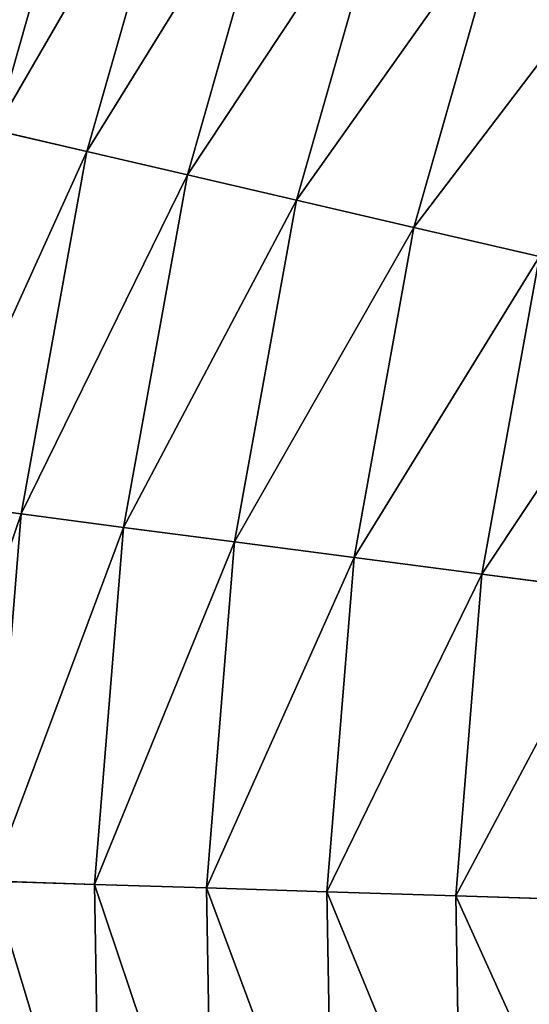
# Model space of a CAD drawing. Extents: x 5 to 965, y 4 to 104.
# Tile 171 of 256: x 226.52 to 232.5, y 53.51 to 65.07. Entities that reach past the tile are written whole.
import ezdxf

# ---------------------------------------------------------------- set-up
doc = ezdxf.new("R2010")
doc.units = 0
doc.layers.get('0').update_dxf_attribs({"color": 13, "linetype": 'CONTINUOUS'})

# ---------------------------------------------------------------- blocks, each defined once
blk = doc.blocks.new('COMPONENT_4')
for p, q in [((7.167470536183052, 64.46670194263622, 28.5620181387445), (5.95311859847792, 60.2010911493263, 28.5620181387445)), ((7.167470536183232, 64.46670194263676, 71.3175274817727), (5.953118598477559, 60.20109114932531, 71.3175274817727)), ((8.213863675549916, 64.11244992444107, 26.36993596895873), (7.029195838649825, 59.95110941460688, 26.36993596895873)), ((8.213863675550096, 64.11244992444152, 73.50960965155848), (7.029195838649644, 59.95110941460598, 73.50960965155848)), ((9.360999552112, 63.72409187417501, 24.23463560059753), (8.208873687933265, 59.67706039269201, 24.23463560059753)), ((9.360999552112, 63.72409187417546, 75.64491001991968), (8.208873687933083, 59.6770603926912, 75.64491001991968)), ((10.60611461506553, 63.30256338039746, 22.1612611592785), (9.48931019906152, 59.37960429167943, 22.1612611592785)), ((10.60611461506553, 63.30256338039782, 77.7182844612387), (9.48931019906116, 59.37960429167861, 77.7182844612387)), ((11.94620927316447, 62.84887994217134, 20.15480758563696), (10.86742068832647, 59.05945770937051, 20.15480758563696)), ((11.94620927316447, 62.84887994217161, 79.72473803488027), (10.86742068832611, 59.05945770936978, 79.72473803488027)), ((7.029195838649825, 59.95110941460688, 26.36993596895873), (5.95311859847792, 60.2010911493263, 28.5620181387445)), ((5.953118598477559, 60.20109114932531, 71.3175274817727), (7.029195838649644, 59.95110941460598, 73.50960965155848)), ((7.029195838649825, 59.95110941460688, 26.36993596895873), (6.258115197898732, 55.69368914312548, 26.36993596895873)), ((7.029195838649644, 59.95110941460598, 73.50960965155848), (6.258115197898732, 55.69368914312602, 73.50960965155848)), ((8.208873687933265, 59.67706039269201, 24.23463560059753), (7.029195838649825, 59.95110941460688, 26.36993596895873)), ((7.029195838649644, 59.95110941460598, 73.50960965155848), (8.208873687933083, 59.6770603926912, 75.64491001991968)), ((8.208873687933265, 59.67706039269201, 24.23463560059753), (7.458974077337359, 55.5365883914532, 24.23463560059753)), ((8.208873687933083, 59.6770603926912, 75.64491001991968), (7.458974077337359, 55.53658839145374, 75.64491001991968)), ((9.48931019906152, 59.37960429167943, 22.1612611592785), (8.208873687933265, 59.67706039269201, 24.23463560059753)), ((8.208873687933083, 59.6770603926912, 75.64491001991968), (9.48931019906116, 59.37960429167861, 77.7182844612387)), ((9.48931019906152, 59.37960429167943, 22.1612611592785), (8.762400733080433, 55.36606934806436, 22.1612611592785)), ((9.48931019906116, 59.37960429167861, 77.7182844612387), (8.762400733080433, 55.36606934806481, 77.7182844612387)), ((10.86742068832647, 59.05945770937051, 20.15480758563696), (9.48931019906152, 59.37960429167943, 22.1612611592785)), ((9.48931019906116, 59.37960429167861, 77.7182844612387), (10.86742068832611, 59.05945770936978, 79.72473803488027)), ((10.86742068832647, 59.05945770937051, 20.15480758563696), (10.16525509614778, 55.18254280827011, 20.15480758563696)), ((10.86742068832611, 59.05945770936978, 79.72473803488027), (10.16525509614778, 55.18254280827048, 79.72473803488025)), ((12.33988516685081, 58.71739190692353, 18.22010860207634), (10.86742068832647, 59.05945770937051, 20.15480758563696)), ((10.86742068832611, 59.05945770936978, 79.72473803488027), (12.33988516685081, 58.7173919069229, 81.65943701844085)), ((12.33988516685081, 58.71739190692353, 18.22010860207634), (11.66415756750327, 54.98645090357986, 18.22010860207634)), ((12.33988516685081, 58.7173919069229, 81.65943701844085), (11.66415756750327, 54.98645090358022, 81.65943701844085)), ((6.258115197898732, 55.69368914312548, 26.36993596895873), (5.162717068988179, 55.83699313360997, 28.5620181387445)), ((5.16271706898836, 55.83699313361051, 71.3175274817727), (6.258115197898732, 55.69368914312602, 73.50960965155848)), ((6.258115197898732, 55.69368914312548, 26.36993596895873), (5.908047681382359, 51.38119039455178, 26.36993596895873)), ((6.258115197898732, 55.69368914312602, 73.50960965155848), (5.908047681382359, 51.38119039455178, 73.50960965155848)), ((7.458974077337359, 55.5365883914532, 24.23463560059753), (6.258115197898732, 55.69368914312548, 26.36993596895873)), ((6.258115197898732, 55.69368914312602, 73.50960965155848), (7.458974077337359, 55.53658839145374, 75.64491001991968)), ((7.458974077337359, 55.5365883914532, 24.23463560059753), (7.118522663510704, 51.34255087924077, 24.23463560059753)), ((7.458974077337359, 55.53658839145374, 75.64491001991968), (7.118522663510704, 51.34255087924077, 75.64491001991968)), ((8.762400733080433, 55.36606934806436, 22.1612611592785), (7.458974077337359, 55.5365883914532, 24.23463560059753)), ((7.458974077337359, 55.53658839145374, 75.64491001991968), (8.762400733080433, 55.36606934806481, 77.7182844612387)), ((8.762400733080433, 55.36606934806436, 22.1612611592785), (8.43238675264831, 51.30061108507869, 22.1612611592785)), ((8.762400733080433, 55.36606934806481, 77.7182844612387), (8.43238675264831, 51.30061108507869, 77.7182844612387)), ((10.16525509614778, 55.18254280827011, 20.15480758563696), (8.762400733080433, 55.36606934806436, 22.1612611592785)), ((8.762400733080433, 55.36606934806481, 77.7182844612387), (10.16525509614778, 55.18254280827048, 79.72473803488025)), ((10.16525509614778, 55.18254280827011, 20.15480758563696), (9.846474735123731, 51.25547204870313, 20.15480758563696)), ((10.16525509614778, 55.18254280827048, 79.72473803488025), (9.846474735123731, 51.25547204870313, 79.72473803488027)), ((11.66415756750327, 54.98645090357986, 18.22010860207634), (10.16525509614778, 55.18254280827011, 20.15480758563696)), ((10.16525509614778, 55.18254280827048, 79.72473803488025), (11.66415756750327, 54.98645090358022, 81.65943701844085)), ((11.66415756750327, 54.98645090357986, 18.22010860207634), (11.35737994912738, 51.20724251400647, 18.22010860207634)), ((11.66415756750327, 54.98645090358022, 81.65943701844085), (11.35737994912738, 51.20724251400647, 81.65943701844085)), ((13.25549715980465, 54.77826603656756, 16.36182506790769), (11.66415756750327, 54.98645090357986, 18.22010860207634)), ((11.66415756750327, 54.98645090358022, 81.65943701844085), (13.25549715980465, 54.77826603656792, 83.5177205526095)), ((7.118522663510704, 51.34255087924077, 24.23463560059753), (5.908047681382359, 51.38119039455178, 26.36993596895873)), ((5.908047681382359, 51.38119039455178, 73.50960965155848), (7.118522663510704, 51.34255087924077, 75.64491001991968)), ((8.43238675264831, 51.30061108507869, 22.1612611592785), (7.118522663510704, 51.34255087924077, 24.23463560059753)), ((7.118522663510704, 51.34255087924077, 24.23463560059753), (7.190798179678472, 47.13533872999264, 24.23463560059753)), ((7.118522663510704, 51.34255087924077, 75.64491001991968), (8.43238675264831, 51.30061108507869, 77.7182844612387)), ((7.118522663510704, 51.34255087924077, 75.64491001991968), (7.190798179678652, 47.13533872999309, 75.64491001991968)), ((9.846474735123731, 51.25547204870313, 20.15480758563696), (8.43238675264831, 51.30061108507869, 22.1612611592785)), ((8.43238675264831, 51.30061108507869, 22.1612611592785), (8.502446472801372, 47.22238208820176, 22.1612611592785)), ((8.43238675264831, 51.30061108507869, 77.7182844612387), (9.846474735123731, 51.25547204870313, 79.72473803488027)), ((8.43238675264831, 51.30061108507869, 77.7182844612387), (8.502446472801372, 47.22238208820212, 77.7182844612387)), ((11.35737994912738, 51.20724251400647, 18.22010860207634), (9.846474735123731, 51.25547204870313, 20.15480758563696)), ((9.846474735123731, 51.25547204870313, 20.15480758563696), (9.914149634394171, 47.31606526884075, 20.15480758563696)), ((9.846474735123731, 51.25547204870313, 79.72473803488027), (11.35737994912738, 51.20724251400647, 81.65943701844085)), ((9.846474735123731, 51.25547204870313, 79.72473803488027), (9.914149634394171, 47.3160652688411, 79.72473803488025)), ((12.96146249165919, 51.15603867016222, 16.36182506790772), (11.35737994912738, 51.20724251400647, 18.22010860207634)), ((11.35737994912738, 51.20724251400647, 18.22010860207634), (11.42250674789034, 47.41616258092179, 18.22010860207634)), ((11.35737994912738, 51.20724251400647, 81.65943701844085), (12.96146249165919, 51.15603867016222, 83.5177205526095)), ((11.35737994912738, 51.20724251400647, 81.65943701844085), (11.42250674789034, 47.41616258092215, 81.65943701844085))]:
    blk.add_line(p, q)
mesh = blk.add_polyface()
corners = [(4.983234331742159, 60.42640336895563, 30.80560119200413), (7.167470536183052, 64.46670194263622, 28.5620181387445), (5.95311859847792, 60.2010911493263, 28.5620181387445), (6.224340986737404, 64.78599450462, 30.80560119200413)]
mesh.append_faces([[corners[k] for k in face] for face in [(0, 1, 2), (1, 0, 3)]], dxfattribs={"vtx0": -1})
mesh = blk.add_polyface()
corners = [(7.167470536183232, 64.46670194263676, 71.3175274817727), (4.983234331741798, 60.42640336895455, 69.07394442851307), (5.953118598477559, 60.20109114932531, 71.3175274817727), (6.224340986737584, 64.78599450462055, 69.07394442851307)]
mesh.append_faces([[corners[k] for k in face] for face in [(0, 1, 2), (1, 0, 3)]], dxfattribs={"vtx0": -1})
mesh = blk.add_polyface()
corners = [(5.95311859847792, 60.2010911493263, 28.5620181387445), (8.213863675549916, 64.11244992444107, 26.36993596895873), (7.029195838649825, 59.95110941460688, 26.36993596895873), (7.167470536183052, 64.46670194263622, 28.5620181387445)]
mesh.append_faces([[corners[k] for k in face] for face in [(0, 1, 2), (1, 0, 3)]], dxfattribs={"vtx0": -1})
mesh = blk.add_polyface()
corners = [(8.213863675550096, 64.11244992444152, 73.50960965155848), (5.953118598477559, 60.20109114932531, 71.3175274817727), (7.029195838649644, 59.95110941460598, 73.50960965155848), (7.167470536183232, 64.46670194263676, 71.3175274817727)]
mesh.append_faces([[corners[k] for k in face] for face in [(0, 1, 2), (1, 0, 3)]], dxfattribs={"vtx0": -1})
mesh = blk.add_polyface()
corners = [(7.029195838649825, 59.95110941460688, 26.36993596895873), (9.360999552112, 63.72409187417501, 24.23463560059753), (8.208873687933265, 59.67706039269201, 24.23463560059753), (8.213863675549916, 64.11244992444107, 26.36993596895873)]
mesh.append_faces([[corners[k] for k in face] for face in [(0, 1, 2), (1, 0, 3)]], dxfattribs={"vtx0": -1})
mesh = blk.add_polyface()
corners = [(9.360999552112, 63.72409187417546, 75.64491001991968), (7.029195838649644, 59.95110941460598, 73.50960965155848), (8.208873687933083, 59.6770603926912, 75.64491001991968), (8.213863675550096, 64.11244992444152, 73.50960965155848)]
mesh.append_faces([[corners[k] for k in face] for face in [(0, 1, 2), (1, 0, 3)]], dxfattribs={"vtx0": -1})
mesh = blk.add_polyface()
corners = [(8.208873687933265, 59.67706039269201, 24.23463560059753), (10.60611461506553, 63.30256338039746, 22.1612611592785), (9.48931019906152, 59.37960429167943, 22.1612611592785), (9.360999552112, 63.72409187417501, 24.23463560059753)]
mesh.append_faces([[corners[k] for k in face] for face in [(0, 1, 2), (1, 0, 3)]], dxfattribs={"vtx0": -1})
mesh = blk.add_polyface()
corners = [(10.60611461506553, 63.30256338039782, 77.7182844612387), (8.208873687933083, 59.6770603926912, 75.64491001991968), (9.48931019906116, 59.37960429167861, 77.7182844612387), (9.360999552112, 63.72409187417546, 75.64491001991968)]
mesh.append_faces([[corners[k] for k in face] for face in [(0, 1, 2), (1, 0, 3)]], dxfattribs={"vtx0": -1})
mesh = blk.add_polyface()
corners = [(9.48931019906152, 59.37960429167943, 22.1612611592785), (11.94620927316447, 62.84887994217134, 20.15480758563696), (10.86742068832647, 59.05945770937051, 20.15480758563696), (10.60611461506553, 63.30256338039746, 22.1612611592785)]
mesh.append_faces([[corners[k] for k in face] for face in [(0, 1, 2), (1, 0, 3)]], dxfattribs={"vtx0": -1})
mesh = blk.add_polyface()
corners = [(11.94620927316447, 62.84887994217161, 79.72473803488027), (9.48931019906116, 59.37960429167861, 77.7182844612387), (10.86742068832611, 59.05945770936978, 79.72473803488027), (10.60611461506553, 63.30256338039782, 77.7182844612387)]
mesh.append_faces([[corners[k] for k in face] for face in [(0, 1, 2), (1, 0, 3)]], dxfattribs={"vtx0": -1})
mesh = blk.add_polyface()
corners = [(10.86742068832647, 59.05945770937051, 20.15480758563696), (13.37805512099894, 62.36413452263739, 18.22010860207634), (12.33988516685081, 58.71739190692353, 18.22010860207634), (11.94620927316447, 62.84887994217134, 20.15480758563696)]
mesh.append_faces([[corners[k] for k in face] for face in [(0, 1, 2), (1, 0, 3)]], dxfattribs={"vtx0": -1})
mesh = blk.add_polyface()
corners = [(13.37805512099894, 62.36413452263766, 81.65943701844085), (10.86742068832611, 59.05945770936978, 79.72473803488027), (12.33988516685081, 58.7173919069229, 81.65943701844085), (11.94620927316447, 62.84887994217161, 79.72473803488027)]
mesh.append_faces([[corners[k] for k in face] for face in [(0, 1, 2), (1, 0, 3)]], dxfattribs={"vtx0": -1})
mesh = blk.add_polyface()
corners = [(5.162717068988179, 55.83699313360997, 28.5620181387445), (7.029195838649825, 59.95110941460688, 26.36993596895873), (6.258115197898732, 55.69368914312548, 26.36993596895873), (5.95311859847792, 60.2010911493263, 28.5620181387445)]
mesh.append_faces([[corners[k] for k in face] for face in [(0, 1, 2), (1, 0, 3)]], dxfattribs={"vtx0": -1})
mesh = blk.add_polyface()
corners = [(7.029195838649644, 59.95110941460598, 73.50960965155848), (5.16271706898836, 55.83699313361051, 71.3175274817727), (6.258115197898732, 55.69368914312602, 73.50960965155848), (5.953118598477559, 60.20109114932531, 71.3175274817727)]
mesh.append_faces([[corners[k] for k in face] for face in [(0, 1, 2), (1, 0, 3)]], dxfattribs={"vtx0": -1})
mesh = blk.add_polyface()
corners = [(6.258115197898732, 55.69368914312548, 26.36993596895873), (8.208873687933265, 59.67706039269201, 24.23463560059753), (7.458974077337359, 55.5365883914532, 24.23463560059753), (7.029195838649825, 59.95110941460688, 26.36993596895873)]
mesh.append_faces([[corners[k] for k in face] for face in [(0, 1, 2), (1, 0, 3)]], dxfattribs={"vtx0": -1})
mesh = blk.add_polyface()
corners = [(8.208873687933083, 59.6770603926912, 75.64491001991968), (6.258115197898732, 55.69368914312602, 73.50960965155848), (7.458974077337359, 55.53658839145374, 75.64491001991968), (7.029195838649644, 59.95110941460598, 73.50960965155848)]
mesh.append_faces([[corners[k] for k in face] for face in [(0, 1, 2), (1, 0, 3)]], dxfattribs={"vtx0": -1})
mesh = blk.add_polyface()
corners = [(7.458974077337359, 55.5365883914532, 24.23463560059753), (9.48931019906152, 59.37960429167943, 22.1612611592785), (8.762400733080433, 55.36606934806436, 22.1612611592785), (8.208873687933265, 59.67706039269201, 24.23463560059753)]
mesh.append_faces([[corners[k] for k in face] for face in [(0, 1, 2), (1, 0, 3)]], dxfattribs={"vtx0": -1})
mesh = blk.add_polyface()
corners = [(9.48931019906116, 59.37960429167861, 77.7182844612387), (7.458974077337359, 55.53658839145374, 75.64491001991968), (8.762400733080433, 55.36606934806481, 77.7182844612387), (8.208873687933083, 59.6770603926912, 75.64491001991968)]
mesh.append_faces([[corners[k] for k in face] for face in [(0, 1, 2), (1, 0, 3)]], dxfattribs={"vtx0": -1})
mesh = blk.add_polyface()
corners = [(8.762400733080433, 55.36606934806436, 22.1612611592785), (10.86742068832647, 59.05945770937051, 20.15480758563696), (10.16525509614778, 55.18254280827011, 20.15480758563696), (9.48931019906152, 59.37960429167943, 22.1612611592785)]
mesh.append_faces([[corners[k] for k in face] for face in [(0, 1, 2), (1, 0, 3)]], dxfattribs={"vtx0": -1})
mesh = blk.add_polyface()
corners = [(10.86742068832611, 59.05945770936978, 79.72473803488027), (8.762400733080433, 55.36606934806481, 77.7182844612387), (10.16525509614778, 55.18254280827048, 79.72473803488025), (9.48931019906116, 59.37960429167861, 77.7182844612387)]
mesh.append_faces([[corners[k] for k in face] for face in [(0, 1, 2), (1, 0, 3)]], dxfattribs={"vtx0": -1})
mesh = blk.add_polyface()
corners = [(10.16525509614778, 55.18254280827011, 20.15480758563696), (12.33988516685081, 58.71739190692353, 18.22010860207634), (11.66415756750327, 54.98645090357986, 18.22010860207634), (10.86742068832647, 59.05945770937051, 20.15480758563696)]
mesh.append_faces([[corners[k] for k in face] for face in [(0, 1, 2), (1, 0, 3)]], dxfattribs={"vtx0": -1})
mesh = blk.add_polyface()
corners = [(12.33988516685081, 58.7173919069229, 81.65943701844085), (10.16525509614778, 55.18254280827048, 79.72473803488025), (11.66415756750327, 54.98645090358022, 81.65943701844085), (10.86742068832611, 59.05945770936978, 79.72473803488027)]
mesh.append_faces([[corners[k] for k in face] for face in [(0, 1, 2), (1, 0, 3)]], dxfattribs={"vtx0": -1})
mesh = blk.add_polyface()
corners = [(11.66415756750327, 54.98645090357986, 18.22010860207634), (13.90315633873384, 58.35423095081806, 16.36182506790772), (13.25549715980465, 54.77826603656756, 16.36182506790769), (12.33988516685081, 58.71739190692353, 18.22010860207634)]
mesh.append_faces([[corners[k] for k in face] for face in [(0, 1, 2), (1, 0, 3)]], dxfattribs={"vtx0": -1})
mesh = blk.add_polyface()
corners = [(13.90315633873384, 58.35423095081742, 83.5177205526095), (11.66415756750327, 54.98645090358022, 81.65943701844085), (13.25549715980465, 54.77826603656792, 83.5177205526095), (12.33988516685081, 58.7173919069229, 81.65943701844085)]
mesh.append_faces([[corners[k] for k in face] for face in [(0, 1, 2), (1, 0, 3)]], dxfattribs={"vtx0": -1})
mesh = blk.add_polyface()
corners = [(4.803877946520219, 51.41643654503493, 28.5620181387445), (6.258115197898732, 55.69368914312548, 26.36993596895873), (5.908047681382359, 51.38119039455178, 26.36993596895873), (5.162717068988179, 55.83699313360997, 28.5620181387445)]
mesh.append_faces([[corners[k] for k in face] for face in [(0, 1, 2), (1, 0, 3)]], dxfattribs={"vtx0": -1})
mesh = blk.add_polyface()
corners = [(6.258115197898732, 55.69368914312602, 73.50960965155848), (4.803877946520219, 51.41643654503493, 71.3175274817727), (5.908047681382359, 51.38119039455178, 73.50960965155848), (5.16271706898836, 55.83699313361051, 71.3175274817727)]
mesh.append_faces([[corners[k] for k in face] for face in [(0, 1, 2), (1, 0, 3)]], dxfattribs={"vtx0": -1})
mesh = blk.add_polyface()
corners = [(5.908047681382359, 51.38119039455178, 26.36993596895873), (7.458974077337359, 55.5365883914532, 24.23463560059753), (7.118522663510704, 51.34255087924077, 24.23463560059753), (6.258115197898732, 55.69368914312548, 26.36993596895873)]
mesh.append_faces([[corners[k] for k in face] for face in [(0, 1, 2), (1, 0, 3)]], dxfattribs={"vtx0": -1})
mesh = blk.add_polyface()
corners = [(7.458974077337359, 55.53658839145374, 75.64491001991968), (5.908047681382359, 51.38119039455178, 73.50960965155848), (7.118522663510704, 51.34255087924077, 75.64491001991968), (6.258115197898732, 55.69368914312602, 73.50960965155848)]
mesh.append_faces([[corners[k] for k in face] for face in [(0, 1, 2), (1, 0, 3)]], dxfattribs={"vtx0": -1})
mesh = blk.add_polyface()
corners = [(7.118522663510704, 51.34255087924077, 24.23463560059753), (8.762400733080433, 55.36606934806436, 22.1612611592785), (8.43238675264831, 51.30061108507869, 22.1612611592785), (7.458974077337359, 55.5365883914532, 24.23463560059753)]
mesh.append_faces([[corners[k] for k in face] for face in [(0, 1, 2), (1, 0, 3)]], dxfattribs={"vtx0": -1})
mesh = blk.add_polyface()
corners = [(8.762400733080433, 55.36606934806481, 77.7182844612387), (7.118522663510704, 51.34255087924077, 75.64491001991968), (8.43238675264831, 51.30061108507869, 77.7182844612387), (7.458974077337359, 55.53658839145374, 75.64491001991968)]
mesh.append_faces([[corners[k] for k in face] for face in [(0, 1, 2), (1, 0, 3)]], dxfattribs={"vtx0": -1})
mesh = blk.add_polyface()
corners = [(8.43238675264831, 51.30061108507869, 22.1612611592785), (10.16525509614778, 55.18254280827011, 20.15480758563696), (9.846474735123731, 51.25547204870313, 20.15480758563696), (8.762400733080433, 55.36606934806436, 22.1612611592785)]
mesh.append_faces([[corners[k] for k in face] for face in [(0, 1, 2), (1, 0, 3)]], dxfattribs={"vtx0": -1})
mesh = blk.add_polyface()
corners = [(10.16525509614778, 55.18254280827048, 79.72473803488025), (8.43238675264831, 51.30061108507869, 77.7182844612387), (9.846474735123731, 51.25547204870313, 79.72473803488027), (8.762400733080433, 55.36606934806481, 77.7182844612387)]
mesh.append_faces([[corners[k] for k in face] for face in [(0, 1, 2), (1, 0, 3)]], dxfattribs={"vtx0": -1})
mesh = blk.add_polyface()
corners = [(9.846474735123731, 51.25547204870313, 20.15480758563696), (11.66415756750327, 54.98645090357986, 18.22010860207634), (11.35737994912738, 51.20724251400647, 18.22010860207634), (10.16525509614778, 55.18254280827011, 20.15480758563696)]
mesh.append_faces([[corners[k] for k in face] for face in [(0, 1, 2), (1, 0, 3)]], dxfattribs={"vtx0": -1})
mesh = blk.add_polyface()
corners = [(11.66415756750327, 54.98645090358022, 81.65943701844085), (9.846474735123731, 51.25547204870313, 79.72473803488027), (11.35737994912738, 51.20724251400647, 81.65943701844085), (10.16525509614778, 55.18254280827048, 79.72473803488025)]
mesh.append_faces([[corners[k] for k in face] for face in [(0, 1, 2), (1, 0, 3)]], dxfattribs={"vtx0": -1})
mesh = blk.add_polyface()
corners = [(11.35737994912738, 51.20724251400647, 18.22010860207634), (13.25549715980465, 54.77826603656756, 16.36182506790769), (12.96146249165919, 51.15603867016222, 16.36182506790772), (11.66415756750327, 54.98645090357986, 18.22010860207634)]
mesh.append_faces([[corners[k] for k in face] for face in [(0, 1, 2), (1, 0, 3)]], dxfattribs={"vtx0": -1})
mesh = blk.add_polyface()
corners = [(13.25549715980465, 54.77826603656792, 83.5177205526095), (11.35737994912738, 51.20724251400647, 81.65943701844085), (12.96146249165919, 51.15603867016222, 83.5177205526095), (11.66415756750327, 54.98645090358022, 81.65943701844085)]
mesh.append_faces([[corners[k] for k in face] for face in [(0, 1, 2), (1, 0, 3)]], dxfattribs={"vtx0": -1})
mesh = blk.add_polyface()
corners = [(5.908047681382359, 51.38119039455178, 26.36993596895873), (7.190798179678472, 47.13533872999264, 24.23463560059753), (5.982364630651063, 47.05514488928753, 26.36993596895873), (7.118522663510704, 51.34255087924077, 24.23463560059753)]
mesh.append_faces([[corners[k] for k in face] for face in [(0, 1, 2), (1, 0, 3)]], dxfattribs={"vtx0": -1})
mesh = blk.add_polyface()
corners = [(7.190798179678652, 47.13533872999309, 75.64491001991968), (5.908047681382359, 51.38119039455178, 73.50960965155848), (5.982364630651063, 47.05514488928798, 73.50960965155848), (7.118522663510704, 51.34255087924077, 75.64491001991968)]
mesh.append_faces([[corners[k] for k in face] for face in [(0, 1, 2), (1, 0, 3)]], dxfattribs={"vtx0": -1})
mesh = blk.add_polyface()
corners = [(7.118522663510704, 51.34255087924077, 24.23463560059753), (8.502446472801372, 47.22238208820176, 22.1612611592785), (7.190798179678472, 47.13533872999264, 24.23463560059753), (8.43238675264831, 51.30061108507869, 22.1612611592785)]
mesh.append_faces([[corners[k] for k in face] for face in [(0, 1, 2), (1, 0, 3)]], dxfattribs={"vtx0": -1})
mesh = blk.add_polyface()
corners = [(8.502446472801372, 47.22238208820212, 77.7182844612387), (7.118522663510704, 51.34255087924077, 75.64491001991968), (7.190798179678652, 47.13533872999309, 75.64491001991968), (8.43238675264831, 51.30061108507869, 77.7182844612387)]
mesh.append_faces([[corners[k] for k in face] for face in [(0, 1, 2), (1, 0, 3)]], dxfattribs={"vtx0": -1})
mesh = blk.add_polyface()
corners = [(8.43238675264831, 51.30061108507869, 22.1612611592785), (9.914149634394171, 47.31606526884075, 20.15480758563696), (8.502446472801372, 47.22238208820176, 22.1612611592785), (9.846474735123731, 51.25547204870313, 20.15480758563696)]
mesh.append_faces([[corners[k] for k in face] for face in [(0, 1, 2), (1, 0, 3)]], dxfattribs={"vtx0": -1})
mesh = blk.add_polyface()
corners = [(9.914149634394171, 47.3160652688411, 79.72473803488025), (8.43238675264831, 51.30061108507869, 77.7182844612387), (8.502446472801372, 47.22238208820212, 77.7182844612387), (9.846474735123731, 51.25547204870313, 79.72473803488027)]
mesh.append_faces([[corners[k] for k in face] for face in [(0, 1, 2), (1, 0, 3)]], dxfattribs={"vtx0": -1})
mesh = blk.add_polyface()
corners = [(9.846474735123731, 51.25547204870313, 20.15480758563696), (11.42250674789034, 47.41616258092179, 18.22010860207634), (9.914149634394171, 47.31606526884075, 20.15480758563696), (11.35737994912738, 51.20724251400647, 18.22010860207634)]
mesh.append_faces([[corners[k] for k in face] for face in [(0, 1, 2), (1, 0, 3)]], dxfattribs={"vtx0": -1})
mesh = blk.add_polyface()
corners = [(11.42250674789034, 47.41616258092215, 81.65943701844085), (9.846474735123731, 51.25547204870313, 79.72473803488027), (9.914149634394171, 47.3160652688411, 79.72473803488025), (11.35737994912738, 51.20724251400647, 81.65943701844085)]
mesh.append_faces([[corners[k] for k in face] for face in [(0, 1, 2), (1, 0, 3)]], dxfattribs={"vtx0": -1})
mesh = blk.add_polyface()
corners = [(11.35737994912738, 51.20724251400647, 18.22010860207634), (13.02388404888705, 47.52243288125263, 16.36182506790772), (11.42250674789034, 47.41616258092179, 18.22010860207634), (12.96146249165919, 51.15603867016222, 16.36182506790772)]
mesh.append_faces([[corners[k] for k in face] for face in [(0, 1, 2), (1, 0, 3)]], dxfattribs={"vtx0": -1})
mesh = blk.add_polyface()
corners = [(13.02388404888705, 47.5224328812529, 83.5177205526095), (11.35737994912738, 51.20724251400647, 81.65943701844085), (11.42250674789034, 47.41616258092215, 81.65943701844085), (12.96146249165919, 51.15603867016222, 83.5177205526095)]
mesh.append_faces([[corners[k] for k in face] for face in [(0, 1, 2), (1, 0, 3)]], dxfattribs={"vtx0": -1})
blk = doc.blocks.new('COMPONENT_5')
blk.add_blockref('COMPONENT_4', (0, 0))
blk = doc.blocks.new('GROUP_9')
blk.add_blockref('COMPONENT_5', (135.0000000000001, 0))
blk = doc.blocks.new('GROUP_14')
blk.add_blockref('GROUP_9', (79.91759314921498, 0))

msp = doc.modelspace()

# ---------------------------------------------------------------- block references
msp.add_blockref('GROUP_14', (5.360500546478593, 3.573054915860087, 2.907641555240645))

doc.saveas('drawing.dxf')
